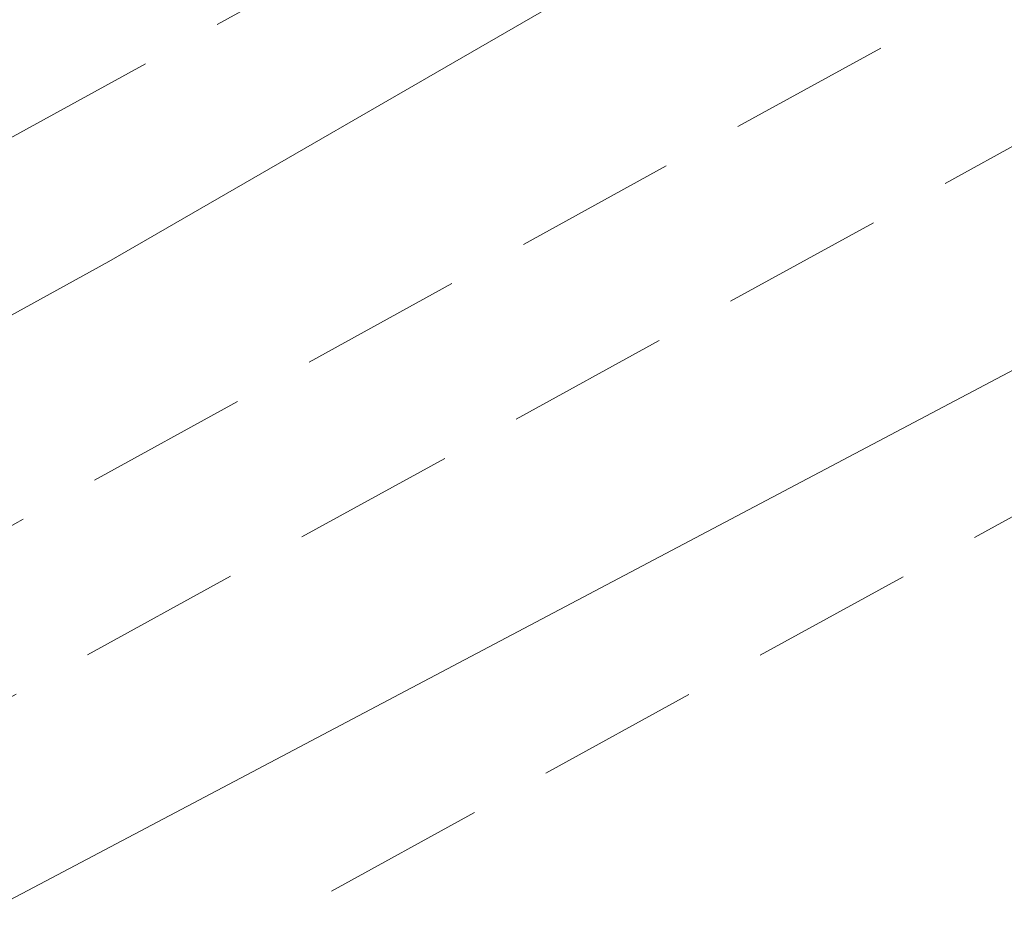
# Model space of a CAD drawing. Header units: metres. Extents: x 8440716 to 8446743, y 5883760 to 5887966.
# Tile 84 of 256: x 8442340.07 to 8442346.11, y 5885729.46 to 5885734.94. Entities that reach past the tile are written whole.
import ezdxf

# ---------------------------------------------------------------- set-up
doc = ezdxf.new("R2010")
doc.units = ezdxf.units.M
doc.header["$MEASUREMENT"] = 0
doc.linetypes.add('1.0_0.5', pattern=[1.5, 1, -0.5])
for name, color, linetype in [('chodnik', 253, 'CONTINUOUS'), ('przewód telekomunikacyjny podziemny', 253, 'CONTINUOUS'), ('przewód wodociągowy', 253, 'CONTINUOUS')]:
    doc.layers.add(name, color=color, linetype=linetype)

msp = doc.modelspace()

# ---------------------------------------------------------------- linework, layer by layer
at = {"layer": 'chodnik', "color": 253, "linetype": '1.0_0.5', "lineweight": 18, "flags": 128}
for points in [[(8442227.61, 5885673.02), (8442233.09, 5885675.53), (8442236.85, 5885677.26), (8442248.86, 5885682.85), (8442261.11, 5885688.95), (8442270.34, 5885693.7), (8442276.45, 5885696.95), (8442293.62, 5885706.31), (8442303.45, 5885711.71), (8442327.6, 5885725.01), (8442363.58, 5885744.79), (8442368.09, 5885747.26), (8442372.02, 5885749.46), (8442397.76, 5885763.64), (8442430.07, 5885781.43), (8442463.7, 5885799.91), (8442494.8, 5885816.96), (8442526.92, 5885834.71), (8442562.4, 5885854.15), (8442598.17, 5885873.84), (8442624.8, 5885888.46), (8442657.47, 5885906.45), (8442689.67, 5885924.19), (8442721.98, 5885941.97), (8442754.17, 5885959.73), (8442784.37, 5885976.3), (8442819.26, 5885995.45), (8442851.56, 5886013.23), (8442883.81, 5886030.99), (8442916.35, 5886048.87), (8442948.54, 5886066.59), (8442981.18, 5886084.55), (8443014.82, 5886103.01), (8443046.03, 5886120.16), (8443078.59, 5886138.04), (8443110.9, 5886155.85), (8443143.39, 5886173.76), (8443159.31, 5886182.54), (8443160.3, 5886182.95), (8443161.61, 5886183.38), (8443162.98, 5886183.6), (8443164.51, 5886183.65), (8443166.42, 5886183.54), (8443168.06, 5886183.45), (8443169.47, 5886183.69), (8443170.89, 5886184.19), (8443171.98, 5886184.78), (8443172.73, 5886185.26), (8443170.6, 5886186.43), (8443170.05, 5886186.13), (8443169.27, 5886185.79), (8443168.01, 5886185.54), (8443167.07, 5886185.56), (8443165.25, 5886185.7), (8443164.04, 5886185.74), (8443161.85, 5886185.52), (8443160.12, 5886185.08), (8443158.24, 5886184.31), (8443142.4, 5886175.6), (8443109.88, 5886157.66), (8443077.69, 5886139.94), (8443045.06, 5886121.98), (8443013.59, 5886104.73), (8442980.22, 5886086.4), (8442947.47, 5886068.38), (8442915.51, 5886050.79), (8442882.83, 5886032.85), (8442850.52, 5886015.03), (8442818.06, 5885997.17), (8442783.41, 5885978.14), (8442753.19, 5885961.54), (8442720.93, 5885943.74), (8442688.63, 5885925.96), (8442656.38, 5885908.21), (8442623.77, 5885890.25), (8442597.12, 5885875.63), (8442561.4, 5885855.99), (8442525.99, 5885836.53), (8442493.98, 5885818.86), (8442462.78, 5885801.76), (8442428.98, 5885783.14), (8442396.7, 5885765.42), (8442371.04, 5885751.28), (8442367.47, 5885749.33), (8442367.16, 5885749.31), (8442366.9, 5885749.46), (8442366.56, 5885750.02), (8442366.18, 5885750.8), (8442364.41, 5885749.81), (8442364.38, 5885749.25), (8442364.01, 5885748.06), (8442363.55, 5885747.4), (8442362.78, 5885746.73), (8442326.54, 5885726.81), (8442302.36, 5885713.49), (8442292.58, 5885708.1), (8442275.43, 5885698.75), (8442269.39, 5885695.57), (8442260.19, 5885690.78), (8442247.99, 5885684.71), (8442235.85, 5885679.08), (8442232.06, 5885677.37), (8442227.97, 5885675.56), (8442221.94, 5885672.89), (8442216.5, 5885670.61), (8442206.12, 5885666.35), (8442201.41, 5885664.48), (8442190.06, 5885660.16), (8442169.76, 5885652.89), (8442167.35, 5885652.25), (8442161.2, 5885650.61), (8442161.7, 5885648.68), (8442170.42, 5885650.93), (8442190.78, 5885658.22), (8442202.03, 5885662.53), (8442207.06, 5885664.47), (8442217.19, 5885668.66), (8442223.87, 5885671.41)], [(8442398.23, 5885762.83), (8442372.93, 5885748.87), (8442372.02, 5885749.46), (8442368.09, 5885747.26), (8442368.08, 5885746.24), (8442363.93, 5885743.94), (8442328.04, 5885724.2), (8442303.92, 5885710.92), (8442294.03, 5885705.48), (8442276.91, 5885696.15), (8442270.65, 5885692.84), (8442261.52, 5885688.13), (8442249.29, 5885682.04), (8442237.27, 5885676.4), (8442233.82, 5885674.86), (8442227.91, 5885672.18), (8442228.68, 5885670.34), (8442234.79, 5885673.06), (8442238.21, 5885674.64), (8442250.22, 5885680.25), (8442262.44, 5885686.36), (8442271.35, 5885690.96), (8442277.86, 5885694.39), (8442295.07, 5885703.76), (8442305.02, 5885709.25), (8442328.98, 5885722.44), (8442364.79, 5885742.15), (8442399.21, 5885760.98), (8442431.58, 5885778.77), (8442465.05, 5885797.22), (8442495.8, 5885814.05), (8442518.04, 5885826.35), (8442520.13, 5885827.5), (8442528.37, 5885832.06), (8442563.43, 5885851.44), (8442599.47, 5885871.24), (8442625.94, 5885885.78), (8442658.84, 5885903.89), (8442691.97, 5885922.16), (8442723.6, 5885939.55), (8442755.59, 5885957.15), (8442785.67, 5885973.69), (8442820.87, 5885992.99), (8442852.82, 5886010.6), (8442885.15, 5886028.42), (8442917.67, 5886046.28), (8442950.17, 5886064.15), (8442982.52, 5886081.96), (8443016.84, 5886100.81), (8443047.49, 5886117.63), (8443079.73, 5886135.39), (8443112.44, 5886153.39), (8443144.78, 5886171.19), (8443160.82, 5886179.99), (8443162.19, 5886180.5), (8443163.41, 5886180.72), (8443164.97, 5886180.7), (8443166.12, 5886180.47), (8443168.87, 5886179.82), (8443169.49, 5886179.73), (8443170.81, 5886179.74), (8443172.11, 5886180.07), (8443173.41, 5886180.59), (8443175.29, 5886181.7), (8443174.34, 5886182.75), (8443173.14, 5886183.92), (8443171.98, 5886184.78), (8443170.89, 5886184.19), (8443169.47, 5886183.69), (8443168.06, 5886183.45), (8443166.42, 5886183.54), (8443164.51, 5886183.65), (8443162.98, 5886183.6), (8443161.61, 5886183.38), (8443160.3, 5886182.95), (8443159.31, 5886182.54), (8443159.73, 5886181.73), (8443143.87, 5886172.95), (8443111.34, 5886155.04), (8443078.93, 5886137.17), (8443046.49, 5886119.33), (8443015.33, 5886102.26), (8442981.67, 5886083.71), (8442949, 5886065.77), (8442916.82, 5886048.03), (8442884.23, 5886030.14), (8442851.95, 5886012.33), (8442819.79, 5885994.66), (8442784.76, 5885975.43), (8442754.61, 5885958.89), (8442722.39, 5885941.13), (8442691.08, 5885923.91), (8442657.91, 5885905.62), (8442625.13, 5885887.6), (8442598.63, 5885873.01), (8442562.69, 5885853.33), (8442527.37, 5885833.89), (8442495.03, 5885816.03), (8442464.1, 5885799.05), (8442430.54, 5885780.59)]]:
    msp.add_lwpolyline(points, close=True, dxfattribs=at)
at = {"layer": 'przewód telekomunikacyjny podziemny', "color": 30, "linetype": 'Continuous', "lineweight": 18, "flags": 128}
msp.add_lwpolyline([(8442887.65, 5886030.94), (8442861.5, 5886016.55), (8442845.88, 5886007.92), (8442819.73, 5885993.62), (8442792.68, 5885978.72), (8442764.96, 5885963.37), (8442742.51, 5885951.26), (8442715.88, 5885936.68), (8442689.75, 5885922.33), (8442664.49, 5885908.48), (8442641.02, 5885895.43), (8442613.42, 5885880.21), (8442586.52, 5885865.07), (8442555.95, 5885848.53), (8442535.15, 5885836.83), (8442526.51, 5885832.17), (8442498.85, 5885816.9), (8442462.39, 5885796.89), (8442434.58, 5885781.45), (8442405.39, 5885765.33), (8442372.03, 5885747.01), (8442349.92, 5885734.78), (8442316.79, 5885717.27), (8442288.16, 5885701.78)], dxfattribs=at)
at = {"layer": 'przewód wodociągowy', "color": 5, "linetype": 'Continuous', "lineweight": 18, "flags": 128}
msp.add_lwpolyline([(8442480.04, 5885809.76), (8442454, 5885795.25), (8442427.58, 5885781.06), (8442397.07, 5885764.28), (8442370.04, 5885749.52), (8442343.46, 5885735.1), (8442340.62, 5885733.46), (8442339.15, 5885732.65), (8442337.48, 5885731.61), (8442333.68, 5885729.86), (8442333.23, 5885730.08), (8442332.61, 5885731.09), (8442321.81, 5885750.66), (8442318.1, 5885757.25)], dxfattribs=at)

doc.saveas('drawing.dxf')
